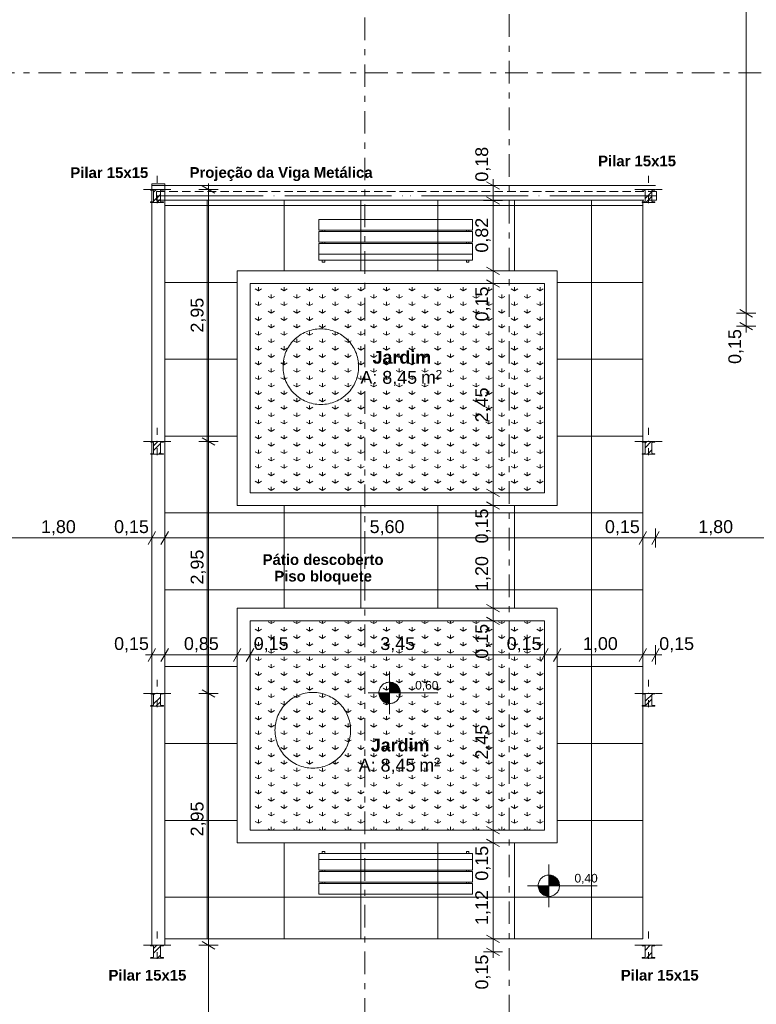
# Model space of a CAD drawing. Header units: millimetres. Extents: x -589 to 841, y -447 to 987.
# Tile 10 of 27: x 243 to 416, y 411 to 641. Entities that reach past the tile are written whole.
import ezdxf
from ezdxf.xclip import XClip

# ---------------------------------------------------------------- set-up
doc = ezdxf.new("R2010")
doc.units = ezdxf.units.MM
doc.header["$MEASUREMENT"] = 0
doc.header["$XCLIPFRAME"] = 0
for name, pattern in [('Linha de eixo - Traço e ponto', [30, 25, -2.5, 0, -2.5]), ('Linha Tracejada 2_1', [3, 2, -1]), ('Tracejado Duplo', [10.936111, 5.291667, -2.116667, 1.411111, -2.116667]), ('Wipeout_Contour', [1000, 0, -1000])]:
    doc.linetypes.add(name, pattern=pattern)
for name, color, linetype in [('Anotação - Geral.2D', 7, 'Continuous'), ('Cotas - Geral.2D', 7, 'Continuous'), ('Desenho 2D - Geral.2D', 7, 'Continuous'), ('Interior - Mobiliário .ARQ', 7, 'Continuous'), ('Laje.ARQ', 7, 'Continuous'), ('Marcador - Cortes e Elevações.2D', 7, 'Continuous'), ('Parede.ARQ', 7, 'Continuous'), ('Pilar.ARQ', 7, 'Continuous'), ('Vigas.ARQ', 7, 'Continuous'), ('Zonas.ARQ', 7, 'Continuous')]:
    doc.layers.add(name, color=color, linetype=linetype)
doc.styles.add('GENERATED_STYLE_1', font='txt')
doc.styles.add('GENERATED_STYLE_2', font='txt')
pattern_1 = [(90, (-612.9804, 435.6334), (-6, 0), [0.866025, -2.598076]), (90, (-609.9804, 437.3655), (-6, 0), [0.866025, -2.598076]), (30, (-612.9804, 435.6334), (-3, 5.196152), [0.866025, -2.598076]), (30, (-612.9804, 439.0975), (-3, 5.196152), [0.866025, -2.598076]), (150, (-612.9804, 435.6334), (3, 5.196152), [0.866025, -2.598076]), (150, (-612.9804, 439.0975), (3, 5.196152), [0.866025, -2.598076])]
pattern_2 = [(45, (-612.9804, 435.6334), (-1.5909903, 1.5909903), []), (45, (-613.5108, 436.1638), (-1.5909903, 1.5909903), [])]

# ---------------------------------------------------------------- blocks, each defined once
blk = doc.blocks.new('Desenho_1_1', base_point=(-612.98, 435.63))
at = {"layer": 'Cotas - Geral.2D', "linetype": 'Continuous', "lineweight": 0}
for points in [[(329.75, 483.51), (332.25, 483.51), (332.06, 484.46), (331.51, 485.28), (330.7, 485.82), (329.75, 486.01)], [(329.75, 483.51), (327.25, 483.51), (327.44, 482.55), (327.98, 481.74), (328.79, 481.2), (329.75, 481.01)], [(367.08, 438.33), (369.58, 438.33), (369.39, 439.29), (368.85, 440.1), (368.04, 440.64), (367.08, 440.83)], [(367.08, 438.33), (364.58, 438.33), (364.77, 437.38), (365.32, 436.57), (366.13, 436.02), (367.08, 435.83)]]:
    blk.add_hatch(color=7, dxfattribs=at).paths.add_polyline_path(points)
at = {"layer": 'Laje.ARQ', "linetype": 'Continuous', "lineweight": 0}
h = blk.add_hatch(dxfattribs=at)
h.set_pattern_fill('Grelha_90x90_0001', color=83, style=0, pattern_type=2)
h.set_pattern_definition([(0, (-612.98, 435.633), (0, 18), []), (90, (-612.98, 435.633), (-18, 0), [])])
h.paths.add_polyline_path([(277.05, 598.91), (277.05, 425.88), (389.07, 425.88), (389.07, 451.36), (389.07, 500.36), (389.07, 530.36), (389.07, 579.36), (389.07, 598.91)])
h.paths.add_polyline_path([(297.05, 451.36), (297.05, 500.36), (366.05, 500.36), (366.05, 451.36)], flags=0)
h.paths.add_polyline_path([(297.05, 530.36), (297.05, 579.36), (366.05, 579.36), (366.05, 530.36)], flags=0)
h = blk.add_hatch(dxfattribs=at)
h.set_pattern_fill('Relva_0001', color=83, style=0, pattern_type=2)
h.set_pattern_definition(pattern_1)
h.paths.add_polyline_path([(297.05, 530.36), (366.05, 530.36), (366.05, 579.36), (297.05, 579.36)])
h = blk.add_hatch(dxfattribs=at)
h.set_pattern_fill('Relva_0001', color=83, style=0, pattern_type=2)
h.set_pattern_definition(pattern_1)
h.paths.add_polyline_path([(297.05, 451.36), (366.05, 451.36), (366.05, 500.36), (297.05, 500.36)])
at = {"layer": 'Cotas - Geral.2D', "color": 7, "linetype": 'Continuous', "lineweight": 0}
for p, q in [((413.29, 572.4), (413.29, 744.4)), ((288.8, 600.51), (285.8, 602.24)), ((287.3, 601.38), (287.3, 602.84)), ((356.25, 602.36), (351.75, 602.36)), ((355.5, 601.5), (352.5, 603.23)), ((354, 602.36), (354, 603.83)), ((354, 598.85), (354, 602.36)), ((289.55, 601.38), (285.05, 601.38)), ((287.3, 542.38), (287.3, 601.38)), ((352.5, 599.72), (355.5, 597.99)), ((356.25, 598.85), (351.75, 598.85)), ((415.54, 572.4), (411.04, 572.4)), ((411.79, 573.26), (414.79, 571.53)), ((413.29, 569.4), (413.29, 572.4)), ((411.79, 570.26), (414.79, 568.53)), ((415.54, 569.4), (411.04, 569.4)), ((413.29, 567.93), (413.29, 569.4)), ((289.55, 542.38), (285.05, 542.38)), ((285.8, 543.24), (288.8, 541.51)), ((287.3, 483.38), (287.3, 542.38)), ((389.94, 521.28), (388.21, 518.28)), ((389.07, 517.53), (389.07, 522.03)), ((392.94, 521.28), (391.21, 518.28)), ((392.07, 517.53), (392.07, 522.03)), ((389.07, 519.78), (392.07, 519.78)), ((392.07, 519.78), (428.07, 519.78)), ((389.94, 493.89), (388.21, 490.89)), ((389.07, 490.14), (389.07, 494.64)), ((391.21, 490.89), (392.94, 493.89)), ((392.07, 490.14), (392.07, 494.64)), ((389.07, 492.39), (392.07, 492.39)), ((392.07, 492.39), (393.54, 492.39)), ((329.75, 478.51), (329.75, 488.51)), ((289.55, 483.38), (285.05, 483.38)), ((285.8, 484.24), (288.8, 482.51)), ((287.3, 424.38), (287.3, 483.38)), ((324.75, 483.51), (341.07, 483.51)), ((367.08, 433.33), (367.08, 443.33)), ((362.08, 438.33), (378.41, 438.33)), ((352.5, 426.74), (355.5, 425.01)), ((289.55, 424.38), (285.05, 424.38)), ((285.8, 425.24), (288.8, 423.51)), ((287.3, 365.38), (287.3, 424.38)), ((356.25, 425.88), (351.75, 425.88)), ((354, 422.88), (354, 425.88)), ((356.25, 422.88), (351.75, 422.88)), ((352.5, 423.74), (355.5, 422.01)), ((354, 421.41), (354, 422.88))]:
    blk.add_line(p, q, dxfattribs=at)
for centre in [(329.75, 483.51), (367.08, 438.33)]:
    blk.add_circle(centre, 2.5, dxfattribs=at)
at = {"layer": 'Desenho 2D - Geral.2D', "color": 7, "linetype": 'Continuous', "lineweight": 0}
blk.add_line((283.05, 598.91), (383.07, 598.91), dxfattribs=at)
at = {"layer": 'Interior - Mobiliário .ARQ', "color": 7, "linetype": 'Continuous', "lineweight": 0}
for p, q in [((313.15, 591.9), (313.15, 594.36)), ((313.15, 594.36), (349.15, 594.36)), ((349.15, 594.36), (349.15, 591.9)), ((349.15, 591.9), (313.15, 591.9)), ((313.15, 589.09), (313.15, 591.55)), ((313.15, 591.55), (349.15, 591.55)), ((313.95, 591.9), (314.55, 591.9)), ((313.95, 591.55), (313.95, 591.9)), ((314.55, 591.55), (313.95, 591.55)), ((314.55, 591.9), (314.55, 591.55)), ((347.75, 591.9), (348.35, 591.9)), ((347.75, 591.55), (347.75, 591.9)), ((348.35, 591.55), (347.75, 591.55)), ((348.35, 591.9), (348.35, 591.55)), ((349.15, 591.55), (349.15, 589.09)), ((349.15, 589.09), (313.15, 589.09)), ((313.15, 586.27), (313.15, 588.73)), ((313.15, 588.73), (349.15, 588.73)), ((313.95, 589.09), (314.55, 589.09)), ((313.95, 588.73), (313.95, 589.09)), ((314.55, 588.73), (313.95, 588.73)), ((314.55, 589.09), (314.55, 588.73)), ((347.75, 589.09), (348.35, 589.09)), ((347.75, 588.73), (347.75, 589.09)), ((348.35, 588.73), (347.75, 588.73)), ((348.35, 589.09), (348.35, 588.73)), ((349.15, 588.73), (349.15, 586.27)), ((349.15, 586.27), (313.15, 586.27)), ((313.15, 586.24), (349.15, 586.24)), ((313.15, 584.88), (313.15, 586.24)), ((313.95, 586.27), (314.55, 586.27)), ((313.95, 586.24), (313.95, 586.27)), ((314.55, 586.24), (313.95, 586.24)), ((314.55, 586.27), (314.55, 586.24)), ((347.75, 586.27), (348.35, 586.27)), ((347.75, 586.24), (347.75, 586.27)), ((348.35, 586.24), (347.75, 586.24)), ((348.35, 586.27), (348.35, 586.24)), ((349.15, 586.24), (349.15, 584.88)), ((349.15, 584.88), (313.15, 584.88)), ((313.95, 584.36), (313.95, 584.88)), ((313.95, 584.88), (314.55, 584.88)), ((314.55, 584.36), (313.95, 584.36)), ((314.55, 584.88), (314.55, 584.36)), ((347.75, 584.88), (348.35, 584.88)), ((347.75, 584.36), (347.75, 584.88)), ((348.35, 584.36), (347.75, 584.36)), ((348.35, 584.88), (348.35, 584.36)), ((349.15, 445.85), (313.15, 445.85)), ((313.15, 445.85), (313.15, 444.5)), ((314.55, 446.37), (313.95, 446.37)), ((313.95, 446.37), (313.95, 445.85)), ((313.95, 445.85), (314.55, 445.85)), ((314.55, 445.85), (314.55, 446.37)), ((348.35, 446.37), (347.75, 446.37)), ((347.75, 446.37), (347.75, 445.85)), ((347.75, 445.85), (348.35, 445.85)), ((348.35, 445.85), (348.35, 446.37)), ((349.15, 444.5), (349.15, 445.85)), ((313.15, 444.5), (349.15, 444.5)), ((349.15, 444.46), (313.15, 444.46)), ((313.15, 444.46), (313.15, 442)), ((314.55, 444.5), (313.95, 444.5)), ((313.95, 444.5), (313.95, 444.46)), ((313.95, 444.46), (314.55, 444.46)), ((314.55, 444.46), (314.55, 444.5)), ((348.35, 444.5), (347.75, 444.5)), ((347.75, 444.5), (347.75, 444.46)), ((347.75, 444.46), (348.35, 444.46)), ((348.35, 444.46), (348.35, 444.5)), ((349.15, 442), (349.15, 444.46)), ((313.15, 442), (349.15, 442)), ((349.15, 441.65), (313.15, 441.65)), ((313.15, 441.65), (313.15, 439.18)), ((314.55, 442), (313.95, 442)), ((313.95, 442), (313.95, 441.65)), ((313.95, 441.65), (314.55, 441.65)), ((314.55, 441.65), (314.55, 442)), ((347.75, 442), (347.75, 441.65)), ((348.35, 442), (347.75, 442)), ((347.75, 441.65), (348.35, 441.65)), ((348.35, 441.65), (348.35, 442)), ((349.15, 439.18), (349.15, 441.65)), ((313.15, 439.18), (349.15, 439.18)), ((349.15, 438.83), (313.15, 438.83)), ((313.15, 438.83), (313.15, 436.37)), ((314.55, 439.18), (313.95, 439.18)), ((313.95, 439.18), (313.95, 438.83)), ((313.95, 438.83), (314.55, 438.83)), ((314.55, 438.83), (314.55, 439.18)), ((347.75, 439.18), (347.75, 438.83)), ((348.35, 439.18), (347.75, 439.18)), ((347.75, 438.83), (348.35, 438.83)), ((348.35, 438.83), (348.35, 439.18)), ((349.15, 436.37), (349.15, 438.83)), ((313.15, 436.37), (349.15, 436.37))]:
    blk.add_line(p, q, dxfattribs=at)
for centre, start, end in [((313.64, 559.91), 0, 180), ((313.64, 559.91), 180, 0), ((311.76, 474.74), 0, 180), ((311.76, 474.74), 180, 0)]:
    blk.add_arc(centre, 8.86, start, end, dxfattribs=at)
at = {"layer": 'Laje.ARQ', "color": 83, "linetype": 'Continuous', "lineweight": 0, "flags": 128}
for points in [[(277.04, 425.88), (277.04, 598.91), (389.06, 598.91), (389.06, 425.88)], [(277.05, 598.91), (277.05, 425.88), (389.07, 425.88), (389.07, 451.36), (389.07, 500.36), (389.07, 530.36), (389.07, 579.36), (389.07, 598.91)], [(297.05, 530.36), (297.05, 579.36), (366.05, 579.36), (366.05, 530.36)], [(297.05, 530.36), (366.05, 530.36), (366.05, 579.36), (297.05, 579.36)], [(297.05, 451.36), (297.05, 500.36), (366.05, 500.36), (366.05, 451.36)], [(297.05, 451.36), (366.05, 451.36), (366.05, 500.36), (297.05, 500.36)]]:
    blk.add_lwpolyline(points, close=True, dxfattribs=at)
at = {"layer": 'Marcador - Cortes e Elevações.2D', "color": 7, "linetype": 'Tracejado Duplo', "lineweight": 0}
blk.add_line((50.64, 628.73), (610.86, 628.73), dxfattribs=at)
at = {"layer": 'Pilar.ARQ', "color": 7, "linetype": 'Continuous', "lineweight": 0}
for p, q in [((390.44, 602.98), (390.44, 604.58)), ((390.44, 543.98), (390.44, 545.58)), ((390.44, 484.98), (390.44, 486.58)), ((390.44, 425.98), (390.44, 427.58))]:
    blk.add_line(p, q, dxfattribs=at)
at = {"layer": 'Anotação - Geral.2D', "color": 7, "linetype": 'Continuous', "lineweight": 0, "char_height": 2.5, "attachment_point": 2, "style": 'GENERATED_STYLE_2'}
for s, insert in [('\\A1;{\\pqc;\\fArial|b1|i0|c0|p38;Pilar 15x15}', (387.74, 609.33)), ('\\A1;{\\pqc;\\fArial|b1|i0|c0|p38;Pilar 15x15}', (264.07, 606.6)), ('\\A1;{\\pqc;\\fArial|b1|i0|c0|p38;Projeção da Viga Metálica}', (304.32, 606.64)), ('\\A1;{\\pqc;\\fArial|b1|i0|c0|p38;Pilar 15x15}', (273, 418.63)), ('\\A1;{\\pqc;\\fArial|b1|i0|c0|p38;Pilar 15x15}', (393.05, 418.63))]:
    blk.add_mtext(s, dxfattribs=dict(at, insert=insert))
at = {"layer": 'Anotação - Geral.2D', "color": 7, "linetype": 'Continuous', "lineweight": 0, "insert": (314.17, 515.97), "char_height": 2.5, "attachment_point": 2, "line_spacing_factor": 0.930432, "style": 'GENERATED_STYLE_2'}
blk.add_mtext('\\A1;{\\pqc;\\fArial|b1|i0|c0|p38;Pátio descoberto\\P\\pqc;\\fArial|b1|i0|c0|p38;Piso bloquete}', dxfattribs=at)
at = {"layer": 'Cotas - Geral.2D', "color": 7, "linetype": 'Continuous', "lineweight": 0, "char_height": 3, "width": 7.9817, "attachment_point": 7, "rotation": 90, "style": 'GENERATED_STYLE_1'}
for s, insert in [('\\A1;{\\pql;\\fArial|b0|i0|c0|p38;0,18}', (353.4, 603.23)), ('\\A1;{\\pql;\\fArial|b0|i0|c0|p38;0,82}', (353.4, 586.62)), ('\\A1;{\\pql;\\fArial|b0|i0|c0|p38;2,95}', (286.7, 567.89)), ('\\A1;{\\pql;\\fArial|b0|i0|c0|p38;0,15}', (412.69, 560.55)), ('\\A1;{\\pql;\\fArial|b0|i0|c0|p38;2,45}', (353.4, 546.88)), ('\\A1;{\\pql;\\fArial|b0|i0|c0|p38;2,95}', (286.7, 508.89)), ('\\A1;{\\pql;\\fArial|b0|i0|c0|p38;1,20}', (353.4, 507.38)), ('\\A1;{\\pql;\\fArial|b0|i0|c0|p38;2,45}', (353.4, 467.88)), ('\\A1;{\\pql;\\fArial|b0|i0|c0|p38;2,95}', (286.7, 449.89)), ('\\A1;{\\pql;\\fArial|b0|i0|c0|p38;1,12}', (353.4, 429.14)), ('\\A1;{\\pql;\\fArial|b0|i0|c0|p38;0,15}', (353.4, 414.03))]:
    blk.add_mtext(s, dxfattribs=dict(at, insert=insert))
at = {"layer": 'Cotas - Geral.2D', "color": 7, "linetype": 'Continuous', "lineweight": 0, "attachment_point": 7, "style": 'GENERATED_STYLE_1'}
for s, insert, char_height, width in [('\\A1;{\\pql;\\fArial|b0|i0|c0|p38;1,80}', (248.07, 520.38), 3, 7.9817), ('\\A1;{\\pql;\\fArial|b0|i0|c0|p38;5,60}', (325.08, 520.38), 3, 7.9817), ('\\A1;{\\pql;\\fArial|b0|i0|c0|p38;0,15}', (380.22, 520.38), 3, 7.9817), ('\\A1;{\\pql;\\fArial|b0|i0|c0|p38;1,80}', (402.09, 520.38), 3, 7.9817), ('\\A1;{\\pql;\\fArial|b0|i0|c0|p38;0,85}', (281.56, 492.99), 3, 7.9817), ('\\A1;{\\pql;\\fArial|b0|i0|c0|p38;3,45}', (327.56, 492.99), 3, 7.9817), ('\\A1;{\\pql;\\fArial|b0|i0|c0|p38;1,00}', (375.07, 492.99), 3, 7.9817), ('\\A1;{\\pql;\\fArial|b0|i0|c0|p38;0,15}', (392.94, 492.99), 3, 7.9817), ('\\A1;{\\pql;\\fArial|b0|i0|c0|p38;0,60}', (335.75, 483.91), 2, 5.3212), ('\\A1;{\\pql;\\fArial|b0|i0|c0|p38;0,40}', (373.08, 438.73), 2, 5.3212)]:
    blk.add_mtext(s, dxfattribs=dict(at, insert=insert, char_height=char_height, width=width))
at = {"layer": 'Zonas.ARQ', "color": 7, "linetype": 'Continuous', "lineweight": 0, "attachment_point": 1}
for s, insert, char_height, style in [('\\A1;{\\pql;\\fArial|b1|i0|c0|p38;Jardim}', (325.75, 563.61), 3, 'GENERATED_STYLE_2'), ('\\A1;{\\pql;\\fArial|b0|i0|c0|p38;A: 8,45}', (322.92, 558.9), 3, 'GENERATED_STYLE_1'), ('\\A1;{\\pql;\\fArial|b0|i0|c0|p38; m}', (335.95, 558.9), 3, 'GENERATED_STYLE_1'), ('\\A1;{\\pql;\\fArial|b0|i0|c0|p38;2}', (340.53, 559.13), 2, 'GENERATED_STYLE_1'), ('\\A1;{\\pql;\\fArial|b1|i0|c0|p38;Jardim}', (325.35, 472.78), 3, 'GENERATED_STYLE_2'), ('\\A1;{\\pql;\\fArial|b0|i0|c0|p38;2}', (340.13, 468.3), 2, 'GENERATED_STYLE_1'), ('\\A1;{\\pql;\\fArial|b0|i0|c0|p38;A: 8,45}', (322.52, 468.07), 3, 'GENERATED_STYLE_1'), ('\\A1;{\\pql;\\fArial|b0|i0|c0|p38; m}', (335.55, 468.07), 3, 'GENERATED_STYLE_1')]:
    blk.add_mtext(s, dxfattribs=dict(at, insert=insert, char_height=char_height, style=style))
at = {"color": 254, "linetype": 'Wipeout_Contour', "lineweight": 0, "ltscale": 4435.199818}
blk.add_wipeout([(274.05, 480.54), (274.4, 480.59), (274.44, 480.61), (274.46, 480.66), (274.46, 483.09), (274.44, 483.14), (274.4, 483.17), (274.05, 483.22)], dxfattribs=at).dxf.layer = 'Parede.ARQ'
at = {"color": 254, "linetype": 'Wipeout_Contour', "lineweight": 0, "ltscale": 18417.826154}
blk.add_wipeout([(391.94, 421.38), (391.94, 421.43), (391.92, 421.48), (391.87, 421.51), (391.3, 421.59), (391.25, 421.61), (391.23, 421.66), (391.23, 424.09), (391.25, 424.14), (391.3, 424.17), (391.87, 424.25), (391.92, 424.27), (391.94, 424.33), (391.94, 424.38), (391.23, 424.38), (389.64, 424.38), (388.94, 424.38), (388.94, 424.33), (388.95, 424.27), (389, 424.25), (389.57, 424.17), (389.62, 424.14), (389.64, 424.09), (389.64, 421.66), (389.62, 421.61), (389.57, 421.59), (389, 421.51), (388.95, 421.48), (388.94, 421.43), (388.94, 421.38), (389.64, 421.38), (391.23, 421.38)], dxfattribs=at).dxf.layer = 'Pilar.ARQ'
at = {"layer": 'Pilar.ARQ', "linetype": 'Continuous', "lineweight": 0}
h = blk.add_hatch(dxfattribs=at)
h.set_pattern_fill('Aço_0001', color=151, style=0, pattern_type=2)
h.set_pattern_definition(pattern_2)
h.paths.add_polyline_path([(391.94, 421.38), (391.94, 421.43), (391.92, 421.48), (391.87, 421.51), (391.3, 421.59), (391.25, 421.61), (391.23, 421.66), (391.23, 424.09), (391.25, 424.14), (391.3, 424.17), (391.87, 424.25), (391.92, 424.27), (391.94, 424.33), (391.94, 424.38), (391.23, 424.38), (389.64, 424.38), (388.94, 424.38), (388.94, 424.33), (388.95, 424.27), (389, 424.25), (389.57, 424.17), (389.62, 424.14), (389.64, 424.09), (389.64, 421.66), (389.62, 421.61), (389.57, 421.59), (389, 421.51), (388.95, 421.48), (388.94, 421.43), (388.94, 421.38), (389.64, 421.38), (391.23, 421.38)])
at = {"layer": 'Pilar.ARQ', "color": 7, "linetype": 'Continuous', "lineweight": 0}
for p, q in [((388.84, 424.38), (387.24, 424.38)), ((392.04, 424.38), (393.64, 424.38)), ((390.44, 422.78), (390.44, 421.18))]:
    blk.add_line(p, q, dxfattribs=at)
at = {"layer": 'Pilar.ARQ', "color": 7, "linetype": 'Continuous', "lineweight": 0, "flags": 128}
blk.add_lwpolyline([(391.94, 421.38), (391.94, 421.43), (391.92, 421.48), (391.87, 421.51), (391.3, 421.59), (391.25, 421.61), (391.23, 421.66), (391.23, 424.09), (391.25, 424.14), (391.3, 424.17), (391.87, 424.25), (391.92, 424.27), (391.94, 424.33), (391.94, 424.38), (391.23, 424.38), (389.64, 424.38), (388.94, 424.38), (388.94, 424.33), (388.95, 424.27), (389, 424.25), (389.57, 424.17), (389.62, 424.14), (389.64, 424.09), (389.64, 421.66), (389.62, 421.61), (389.57, 421.59), (389, 421.51), (388.95, 421.48), (388.94, 421.43), (388.94, 421.38), (389.64, 421.38), (391.23, 421.38)], close=True, dxfattribs=at)
at = {"layer": 'Pilar.ARQ', "color": 7, "linetype": 'Continuous', "lineweight": 0}
blk.add_point((390.44, 424.38), dxfattribs=at)
at = {"color": 254, "linetype": 'Wipeout_Contour', "lineweight": 0, "ltscale": 38798.683226}
blk.add_wipeout([(274.05, 483.38), (274.46, 483.38), (276.05, 483.38), (276.76, 483.38), (276.76, 483.33), (276.74, 483.27), (276.69, 483.25), (276.12, 483.17), (276.07, 483.14), (276.05, 483.09), (276.05, 480.66), (276.07, 480.61), (276.12, 480.59), (276.69, 480.51), (276.74, 480.48), (276.76, 480.43), (276.76, 480.38), (276.05, 480.38), (274.46, 480.38), (274.05, 480.38), (274.05, 424.38), (277.05, 424.38), (277.05, 602.73), (274.05, 602.73), (274.05, 601.38), (274.46, 601.38), (276.05, 601.38), (276.76, 601.38), (276.76, 601.33), (276.74, 601.27), (276.69, 601.25), (276.12, 601.17), (276.07, 601.14), (276.05, 601.09), (276.05, 598.66), (276.07, 598.61), (276.12, 598.59), (276.69, 598.51), (276.74, 598.48), (276.76, 598.43), (276.76, 598.38), (276.05, 598.38), (274.46, 598.38), (274.05, 598.38), (274.05, 542.38), (274.46, 542.38), (276.05, 542.38), (276.76, 542.38), (276.76, 542.33), (276.74, 542.27), (276.69, 542.25), (276.12, 542.17), (276.07, 542.14), (276.05, 542.09), (276.05, 539.66), (276.07, 539.61), (276.12, 539.59), (276.69, 539.51), (276.74, 539.48), (276.76, 539.43), (276.76, 539.38), (276.05, 539.38), (274.46, 539.38), (274.05, 539.38)], dxfattribs=at).dxf.layer = 'Parede.ARQ'
at = {"color": 254, "linetype": 'Wipeout_Contour', "lineweight": 0, "ltscale": 2678.183904}
blk.add_wipeout([(297.05, 579.36), (366.05, 579.36), (369.05, 582.36), (294.05, 582.36)], dxfattribs=at).dxf.layer = 'Parede.ARQ'
at = {"color": 254, "linetype": 'Wipeout_Contour', "lineweight": 0, "ltscale": 2499.7235}
blk.add_wipeout([(294.05, 527.36), (369.05, 527.36), (366.05, 530.36), (297.05, 530.36)], dxfattribs=at).dxf.layer = 'Parede.ARQ'
at = {"color": 254, "linetype": 'Wipeout_Contour', "lineweight": 0, "ltscale": 2408.917941}
blk.add_wipeout([(297.05, 500.36), (366.05, 500.36), (369.05, 503.36), (294.05, 503.36)], dxfattribs=at).dxf.layer = 'Parede.ARQ'
at = {"color": 254, "linetype": 'Wipeout_Contour', "lineweight": 0, "ltscale": 2238.313583}
blk.add_wipeout([(294.05, 448.36), (369.05, 448.36), (366.05, 451.36), (297.05, 451.36)], dxfattribs=at).dxf.layer = 'Parede.ARQ'
at = {"color": 254, "linetype": 'Wipeout_Contour', "lineweight": 0, "ltscale": 22903.883384}
blk.add_wipeout([(391.94, 598.38), (391.94, 598.43), (391.92, 598.48), (391.87, 598.51), (391.3, 598.59), (391.25, 598.61), (391.23, 598.66), (391.23, 601.09), (391.25, 601.14), (391.3, 601.17), (391.87, 601.25), (391.92, 601.27), (391.94, 601.33), (391.94, 601.38), (391.23, 601.38), (389.64, 601.38), (388.94, 601.38), (388.94, 601.33), (388.95, 601.27), (389, 601.25), (389.57, 601.17), (389.62, 601.14), (389.64, 601.09), (389.64, 598.66), (389.62, 598.61), (389.57, 598.59), (389, 598.51), (388.95, 598.48), (388.94, 598.43), (388.94, 598.38), (389.64, 598.38), (391.23, 598.38)], dxfattribs=at).dxf.layer = 'Pilar.ARQ'
at = {"color": 254, "linetype": 'Wipeout_Contour', "lineweight": 0, "ltscale": 21346.38713}
blk.add_wipeout([(391.94, 539.38), (391.94, 539.43), (391.92, 539.48), (391.87, 539.51), (391.3, 539.59), (391.25, 539.61), (391.23, 539.66), (391.23, 542.09), (391.25, 542.14), (391.3, 542.17), (391.87, 542.25), (391.92, 542.27), (391.94, 542.33), (391.94, 542.38), (391.23, 542.38), (389.64, 542.38), (388.94, 542.38), (388.94, 542.33), (388.95, 542.27), (389, 542.25), (389.57, 542.17), (389.62, 542.14), (389.64, 542.09), (389.64, 539.66), (389.62, 539.61), (389.57, 539.59), (389, 539.51), (388.95, 539.48), (388.94, 539.43), (388.94, 539.38), (389.64, 539.38), (391.23, 539.38)], dxfattribs=at).dxf.layer = 'Pilar.ARQ'
at = {"color": 254, "linetype": 'Wipeout_Contour', "lineweight": 0, "ltscale": 19846.352919}
blk.add_wipeout([(391.94, 480.38), (391.94, 480.43), (391.92, 480.48), (391.87, 480.51), (391.3, 480.59), (391.25, 480.61), (391.23, 480.66), (391.23, 483.09), (391.25, 483.14), (391.3, 483.17), (391.87, 483.25), (391.92, 483.27), (391.94, 483.33), (391.94, 483.38), (391.23, 483.38), (389.64, 483.38), (388.94, 483.38), (388.94, 483.33), (388.95, 483.27), (389, 483.25), (389.57, 483.17), (389.62, 483.14), (389.64, 483.09), (389.64, 480.66), (389.62, 480.61), (389.57, 480.59), (389, 480.51), (388.95, 480.48), (388.94, 480.43), (388.94, 480.38), (389.64, 480.38), (391.23, 480.38)], dxfattribs=at).dxf.layer = 'Pilar.ARQ'
at = {"layer": 'Pilar.ARQ', "linetype": 'Continuous', "lineweight": 0}
h = blk.add_hatch(dxfattribs=at)
h.set_pattern_fill('Aço_0001', color=151, style=0, pattern_type=2)
h.set_pattern_definition(pattern_2)
h.paths.add_polyline_path([(391.94, 598.38), (391.94, 598.43), (391.92, 598.48), (391.87, 598.51), (391.3, 598.59), (391.25, 598.61), (391.23, 598.66), (391.23, 601.09), (391.25, 601.14), (391.3, 601.17), (391.87, 601.25), (391.92, 601.27), (391.94, 601.33), (391.94, 601.38), (391.23, 601.38), (389.64, 601.38), (388.94, 601.38), (388.94, 601.33), (388.95, 601.27), (389, 601.25), (389.57, 601.17), (389.62, 601.14), (389.64, 601.09), (389.64, 598.66), (389.62, 598.61), (389.57, 598.59), (389, 598.51), (388.95, 598.48), (388.94, 598.43), (388.94, 598.38), (389.64, 598.38), (391.23, 598.38)])
h = blk.add_hatch(dxfattribs=at)
h.set_pattern_fill('Aço_0001', color=151, style=0, pattern_type=2)
h.set_pattern_definition(pattern_2)
h.paths.add_polyline_path([(391.94, 539.38), (391.94, 539.43), (391.92, 539.48), (391.87, 539.51), (391.3, 539.59), (391.25, 539.61), (391.23, 539.66), (391.23, 542.09), (391.25, 542.14), (391.3, 542.17), (391.87, 542.25), (391.92, 542.27), (391.94, 542.33), (391.94, 542.38), (391.23, 542.38), (389.64, 542.38), (388.94, 542.38), (388.94, 542.33), (388.95, 542.27), (389, 542.25), (389.57, 542.17), (389.62, 542.14), (389.64, 542.09), (389.64, 539.66), (389.62, 539.61), (389.57, 539.59), (389, 539.51), (388.95, 539.48), (388.94, 539.43), (388.94, 539.38), (389.64, 539.38), (391.23, 539.38)])
h = blk.add_hatch(dxfattribs=at)
h.set_pattern_fill('Aço_0001', color=151, style=0, pattern_type=2)
h.set_pattern_definition(pattern_2)
h.paths.add_polyline_path([(391.94, 480.38), (391.94, 480.43), (391.92, 480.48), (391.87, 480.51), (391.3, 480.59), (391.25, 480.61), (391.23, 480.66), (391.23, 483.09), (391.25, 483.14), (391.3, 483.17), (391.87, 483.25), (391.92, 483.27), (391.94, 483.33), (391.94, 483.38), (391.23, 483.38), (389.64, 483.38), (388.94, 483.38), (388.94, 483.33), (388.95, 483.27), (389, 483.25), (389.57, 483.17), (389.62, 483.14), (389.64, 483.09), (389.64, 480.66), (389.62, 480.61), (389.57, 480.59), (389, 480.51), (388.95, 480.48), (388.94, 480.43), (388.94, 480.38), (389.64, 480.38), (391.23, 480.38)])
at = {"layer": 'Cotas - Geral.2D', "color": 7, "linetype": 'Continuous', "lineweight": 0}
for p, q in [((354, 582.36), (354, 598.85)), ((356.25, 582.36), (351.75, 582.36)), ((352.5, 583.23), (355.5, 581.5)), ((354, 579.36), (354, 582.36)), ((356.25, 579.36), (351.75, 579.36)), ((352.5, 580.23), (355.5, 578.5)), ((354, 530.36), (354, 579.36)), ((352.5, 531.23), (355.5, 529.5)), ((356.25, 530.36), (351.75, 530.36)), ((352.5, 528.23), (355.5, 526.5)), ((354, 527.36), (354, 530.36)), ((356.25, 527.36), (351.75, 527.36)), ((354, 503.36), (354, 527.36)), ((274.92, 521.28), (273.18, 518.28)), ((274.05, 517.53), (274.05, 522.03)), ((277.92, 521.28), (276.18, 518.28)), ((277.05, 517.53), (277.05, 522.03)), ((238.05, 519.78), (274.05, 519.78)), ((274.05, 519.78), (277.05, 519.78)), ((277.05, 519.78), (389.07, 519.78)), ((356.25, 503.36), (351.75, 503.36)), ((352.5, 504.23), (355.5, 502.5)), ((354, 500.36), (354, 503.36)), ((352.5, 501.23), (355.5, 499.5)), ((356.25, 500.36), (351.75, 500.36)), ((354, 451.36), (354, 500.36)), ((274.92, 493.89), (273.18, 490.89)), ((274.05, 490.14), (274.05, 494.64)), ((277.92, 493.89), (276.18, 490.89)), ((277.05, 490.14), (277.05, 494.64)), ((272.58, 492.39), (274.05, 492.39)), ((274.05, 492.39), (277.05, 492.39)), ((352.5, 452.23), (355.5, 450.5)), ((356.25, 451.36), (351.75, 451.36)), ((354, 448.36), (354, 451.36)), ((356.25, 448.36), (351.75, 448.36)), ((352.5, 449.23), (355.5, 447.5)), ((354, 425.88), (354, 448.36))]:
    blk.add_line(p, q, dxfattribs=at)
at = {"layer": 'Desenho 2D - Geral.2D', "color": 7, "linetype": 'Continuous', "lineweight": 0}
blk.add_line((277.05, 425.88), (389.07, 425.88), dxfattribs=at)
at = {"layer": 'Marcador - Cortes e Elevações.2D', "color": 7, "linetype": 'Tracejado Duplo', "lineweight": 0}
for p, q in [((357.81, 363.76), (357.81, 963.83)), ((323.96, 78.62), (323.96, 916.25))]:
    blk.add_line(p, q, dxfattribs=at)
at = {"layer": 'Parede.ARQ', "color": 8, "linetype": 'Continuous', "lineweight": 0, "flags": 128}
for points in [[(277.05, 602.73), (274.05, 602.73)], [(277.05, 424.38), (277.05, 602.73)], [(369.05, 582.36), (294.05, 582.36)], [(297.05, 579.36), (366.05, 579.36)], [(366.05, 530.36), (297.05, 530.36)], [(294.05, 527.36), (369.05, 527.36)], [(369.05, 503.36), (294.05, 503.36)], [(297.05, 500.36), (366.05, 500.36)], [(274.05, 483.22), (274.05, 480.54)], [(274.05, 480.38), (274.05, 424.38)], [(366.05, 451.36), (297.05, 451.36)], [(294.05, 448.36), (369.05, 448.36)], [(276.76, 424.38), (277.05, 424.38)]]:
    blk.add_lwpolyline(points, dxfattribs=at)
at = {"layer": 'Pilar.ARQ', "color": 7, "linetype": 'Continuous', "lineweight": 0}
for p, q in [((275.26, 602.98), (275.26, 604.58)), ((388.84, 601.38), (387.24, 601.38)), ((390.44, 599.78), (390.44, 598.18)), ((392.04, 601.38), (393.64, 601.38)), ((275.26, 543.98), (275.26, 545.58)), ((388.84, 542.38), (387.24, 542.38)), ((392.04, 542.38), (393.64, 542.38)), ((390.44, 540.78), (390.44, 539.18)), ((275.26, 484.98), (275.26, 486.58)), ((388.84, 483.38), (387.24, 483.38)), ((392.04, 483.38), (393.64, 483.38)), ((390.44, 481.78), (390.44, 480.18)), ((275.26, 425.98), (275.26, 427.58))]:
    blk.add_line(p, q, dxfattribs=at)
at = {"layer": 'Pilar.ARQ', "color": 7, "linetype": 'Continuous', "lineweight": 0, "flags": 128}
for points in [[(391.94, 598.38), (391.94, 598.43), (391.92, 598.48), (391.87, 598.51), (391.3, 598.59), (391.25, 598.61), (391.23, 598.66), (391.23, 601.09), (391.25, 601.14), (391.3, 601.17), (391.87, 601.25), (391.92, 601.27), (391.94, 601.33), (391.94, 601.38), (391.23, 601.38), (389.64, 601.38), (388.94, 601.38), (388.94, 601.33), (388.95, 601.27), (389, 601.25), (389.57, 601.17), (389.62, 601.14), (389.64, 601.09), (389.64, 598.66), (389.62, 598.61), (389.57, 598.59), (389, 598.51), (388.95, 598.48), (388.94, 598.43), (388.94, 598.38), (389.64, 598.38), (391.23, 598.38)], [(391.94, 539.38), (391.94, 539.43), (391.92, 539.48), (391.87, 539.51), (391.3, 539.59), (391.25, 539.61), (391.23, 539.66), (391.23, 542.09), (391.25, 542.14), (391.3, 542.17), (391.87, 542.25), (391.92, 542.27), (391.94, 542.33), (391.94, 542.38), (391.23, 542.38), (389.64, 542.38), (388.94, 542.38), (388.94, 542.33), (388.95, 542.27), (389, 542.25), (389.57, 542.17), (389.62, 542.14), (389.64, 542.09), (389.64, 539.66), (389.62, 539.61), (389.57, 539.59), (389, 539.51), (388.95, 539.48), (388.94, 539.43), (388.94, 539.38), (389.64, 539.38), (391.23, 539.38)], [(391.94, 480.38), (391.94, 480.43), (391.92, 480.48), (391.87, 480.51), (391.3, 480.59), (391.25, 480.61), (391.23, 480.66), (391.23, 483.09), (391.25, 483.14), (391.3, 483.17), (391.87, 483.25), (391.92, 483.27), (391.94, 483.33), (391.94, 483.38), (391.23, 483.38), (389.64, 483.38), (388.94, 483.38), (388.94, 483.33), (388.95, 483.27), (389, 483.25), (389.57, 483.17), (389.62, 483.14), (389.64, 483.09), (389.64, 480.66), (389.62, 480.61), (389.57, 480.59), (389, 480.51), (388.95, 480.48), (388.94, 480.43), (388.94, 480.38), (389.64, 480.38), (391.23, 480.38)]]:
    blk.add_lwpolyline(points, close=True, dxfattribs=at)
at = {"layer": 'Pilar.ARQ', "color": 7, "linetype": 'Continuous', "lineweight": 0}
for p in [(390.44, 601.38), (390.44, 542.38), (390.44, 483.38)]:
    blk.add_point(p, dxfattribs=at)
at = {"layer": 'Vigas.ARQ', "color": 8, "linetype": 'Linha Tracejada 2_1', "lineweight": 0}
for p, q in [((392.32, 600.91), (333.72, 600.91)), ((392.32, 600.91), (392.32, 598.91)), ((392.32, 598.91), (333.72, 598.91))]:
    blk.add_line(p, q, dxfattribs=at)
at = {"layer": 'Vigas.ARQ', "color": 7, "linetype": 'Linha de eixo - Traço e ponto', "lineweight": 0}
blk.add_line((392.32, 599.91), (333.72, 599.91), dxfattribs=at)
at = {"layer": 'Cotas - Geral.2D', "color": 7, "linetype": 'Continuous', "lineweight": 0, "char_height": 3, "width": 7.9817, "attachment_point": 7, "rotation": 90, "style": 'GENERATED_STYLE_1'}
for insert in [(353.4, 570.51), (353.4, 518.51), (353.4, 491.51), (353.4, 439.51)]:
    blk.add_mtext('\\A1;{\\pql;\\fArial|b0|i0|c0|p38;0,15}', dxfattribs=dict(at, insert=insert))
at = {"layer": 'Cotas - Geral.2D', "color": 7, "linetype": 'Continuous', "lineweight": 0, "char_height": 3, "width": 7.9817, "attachment_point": 7, "style": 'GENERATED_STYLE_1'}
for insert in [(265.2, 520.38), (265.2, 492.99)]:
    blk.add_mtext('\\A1;{\\pql;\\fArial|b0|i0|c0|p38;0,15}', dxfattribs=dict(at, insert=insert))
at = {"color": 254, "linetype": 'Wipeout_Contour', "lineweight": 0, "ltscale": 5276.399253}
blk.add_wipeout([(274.05, 598.54), (274.4, 598.59), (274.44, 598.61), (274.46, 598.66), (274.46, 601.09), (274.44, 601.14), (274.4, 601.17), (274.05, 601.22)], dxfattribs=at).dxf.layer = 'Parede.ARQ'
at = {"color": 254, "linetype": 'Wipeout_Contour', "lineweight": 0, "ltscale": 4851.072938}
blk.add_wipeout([(274.4, 542.17), (274.05, 542.22), (274.05, 539.54), (274.4, 539.59), (274.44, 539.61), (274.46, 539.66), (274.46, 542.09), (274.44, 542.14)], dxfattribs=at).dxf.layer = 'Parede.ARQ'
at = {"layer": 'Parede.ARQ', "color": 8, "linetype": 'Continuous', "lineweight": 0, "flags": 128}
for points in [[(274.05, 602.73), (274.05, 601.38)], [(274.05, 601.22), (274.05, 598.54)], [(274.05, 598.38), (274.05, 542.38)], [(274.05, 542.22), (274.05, 539.54)], [(274.05, 539.38), (274.05, 483.38)]]:
    blk.add_lwpolyline(points, dxfattribs=at)
at = {"color": 254, "linetype": 'Wipeout_Contour', "lineweight": 0, "ltscale": 2515.117297}
blk.add_wipeout([(297.05, 530.36), (297.05, 579.36), (294.05, 582.36), (294.05, 527.36)], dxfattribs=at).dxf.layer = 'Parede.ARQ'
at = {"color": 254, "linetype": 'Wipeout_Contour', "lineweight": 0, "ltscale": 2662.817418}
blk.add_wipeout([(366.05, 579.36), (366.05, 530.36), (369.05, 527.36), (369.05, 582.36)], dxfattribs=at).dxf.layer = 'Parede.ARQ'
at = {"color": 254, "linetype": 'Wipeout_Contour', "lineweight": 0, "ltscale": 2241.335348}
blk.add_wipeout([(297.05, 451.36), (297.05, 500.36), (294.05, 503.36), (294.05, 448.36)], dxfattribs=at).dxf.layer = 'Parede.ARQ'
at = {"color": 254, "linetype": 'Wipeout_Contour', "lineweight": 0, "ltscale": 2405.928558}
blk.add_wipeout([(366.05, 500.36), (366.05, 451.36), (369.05, 448.36), (369.05, 503.36)], dxfattribs=at).dxf.layer = 'Parede.ARQ'
at = {"color": 254, "linetype": 'Wipeout_Contour', "lineweight": 0, "ltscale": 16146.31537}
blk.add_wipeout([(276.76, 421.38), (276.76, 421.43), (276.74, 421.48), (276.69, 421.51), (276.12, 421.59), (276.07, 421.61), (276.05, 421.66), (276.05, 424.09), (276.07, 424.14), (276.12, 424.17), (276.69, 424.25), (276.74, 424.27), (276.76, 424.33), (276.76, 424.38), (276.05, 424.38), (274.46, 424.38), (273.76, 424.38), (273.76, 424.33), (273.78, 424.27), (273.83, 424.25), (274.4, 424.17), (274.44, 424.14), (274.46, 424.09), (274.46, 421.66), (274.44, 421.61), (274.4, 421.59), (273.83, 421.51), (273.78, 421.48), (273.76, 421.43), (273.76, 421.38), (274.46, 421.38), (276.05, 421.38)], dxfattribs=at).dxf.layer = 'Pilar.ARQ'
at = {"layer": 'Pilar.ARQ', "linetype": 'Continuous', "lineweight": 0}
h = blk.add_hatch(dxfattribs=at)
h.set_pattern_fill('Aço_0001', color=151, style=0, pattern_type=2)
h.set_pattern_definition(pattern_2)
h.paths.add_polyline_path([(276.76, 421.38), (276.76, 421.43), (276.74, 421.48), (276.69, 421.51), (276.12, 421.59), (276.07, 421.61), (276.05, 421.66), (276.05, 424.09), (276.07, 424.14), (276.12, 424.17), (276.69, 424.25), (276.74, 424.27), (276.76, 424.33), (276.76, 424.38), (276.05, 424.38), (274.46, 424.38), (273.76, 424.38), (273.76, 424.33), (273.78, 424.27), (273.83, 424.25), (274.4, 424.17), (274.44, 424.14), (274.46, 424.09), (274.46, 421.66), (274.44, 421.61), (274.4, 421.59), (273.83, 421.51), (273.78, 421.48), (273.76, 421.43), (273.76, 421.38), (274.46, 421.38), (276.05, 421.38)])
at = {"layer": 'Cotas - Geral.2D', "color": 7, "linetype": 'Continuous', "lineweight": 0}
for p, q in [((294.92, 493.89), (293.18, 490.89)), ((294.05, 490.14), (294.05, 494.64)), ((297.92, 493.89), (296.18, 490.89)), ((297.05, 490.14), (297.05, 494.64)), ((366.92, 493.89), (365.18, 490.89)), ((366.05, 490.14), (366.05, 494.64)), ((369.92, 493.89), (368.18, 490.89)), ((369.05, 490.14), (369.05, 494.64)), ((277.05, 492.39), (294.05, 492.39)), ((294.05, 492.39), (297.05, 492.39)), ((297.05, 492.39), (366.05, 492.39)), ((366.05, 492.39), (369.05, 492.39)), ((369.05, 492.39), (389.07, 492.39))]:
    blk.add_line(p, q, dxfattribs=at)
at = {"layer": 'Parede.ARQ', "color": 8, "linetype": 'Continuous', "lineweight": 0, "flags": 128}
for points in [[(294.05, 582.36), (294.05, 527.36)], [(369.05, 527.36), (369.05, 582.36)], [(297.05, 530.36), (297.05, 579.36)], [(366.05, 579.36), (366.05, 530.36)], [(294.05, 503.36), (294.05, 448.36)], [(369.05, 448.36), (369.05, 503.36)], [(297.05, 451.36), (297.05, 500.36)], [(366.05, 500.36), (366.05, 451.36)]]:
    blk.add_lwpolyline(points, dxfattribs=at)
at = {"layer": 'Pilar.ARQ', "color": 7, "linetype": 'Continuous', "lineweight": 0}
for p, q in [((273.66, 424.38), (272.06, 424.38)), ((276.86, 424.38), (278.46, 424.38)), ((275.26, 422.78), (275.26, 421.18))]:
    blk.add_line(p, q, dxfattribs=at)
at = {"layer": 'Pilar.ARQ', "color": 7, "linetype": 'Continuous', "lineweight": 0, "flags": 128}
blk.add_lwpolyline([(276.76, 421.38), (276.76, 421.43), (276.74, 421.48), (276.69, 421.51), (276.12, 421.59), (276.07, 421.61), (276.05, 421.66), (276.05, 424.09), (276.07, 424.14), (276.12, 424.17), (276.69, 424.25), (276.74, 424.27), (276.76, 424.33), (276.76, 424.38), (276.05, 424.38), (274.46, 424.38), (273.76, 424.38), (273.76, 424.33), (273.78, 424.27), (273.83, 424.25), (274.4, 424.17), (274.44, 424.14), (274.46, 424.09), (274.46, 421.66), (274.44, 421.61), (274.4, 421.59), (273.83, 421.51), (273.78, 421.48), (273.76, 421.43), (273.76, 421.38), (274.46, 421.38), (276.05, 421.38)], close=True, dxfattribs=at)
at = {"layer": 'Pilar.ARQ', "color": 7, "linetype": 'Continuous', "lineweight": 0}
blk.add_point((275.26, 424.38), dxfattribs=at)
at = {"layer": 'Cotas - Geral.2D', "color": 7, "linetype": 'Continuous', "lineweight": 0, "char_height": 3, "width": 7.9817, "attachment_point": 7, "style": 'GENERATED_STYLE_1'}
for insert in [(297.92, 492.99), (357.2, 492.99)]:
    blk.add_mtext('\\A1;{\\pql;\\fArial|b0|i0|c0|p38;0,15}', dxfattribs=dict(at, insert=insert))
at = {"color": 254, "linetype": 'Wipeout_Contour', "lineweight": 0, "ltscale": 21120.491541}
blk.add_wipeout([(276.76, 598.38), (276.76, 598.43), (276.74, 598.48), (276.69, 598.51), (276.12, 598.59), (276.07, 598.61), (276.05, 598.66), (276.05, 601.09), (276.07, 601.14), (276.12, 601.17), (276.69, 601.25), (276.74, 601.27), (276.76, 601.33), (276.76, 601.38), (276.05, 601.38), (274.46, 601.38), (273.76, 601.38), (273.76, 601.33), (273.78, 601.27), (273.83, 601.25), (274.4, 601.17), (274.44, 601.14), (274.46, 601.09), (274.46, 598.66), (274.44, 598.61), (274.4, 598.59), (273.83, 598.51), (273.78, 598.48), (273.76, 598.43), (273.76, 598.38), (274.46, 598.38), (276.05, 598.38)], dxfattribs=at).dxf.layer = 'Pilar.ARQ'
at = {"color": 254, "linetype": 'Wipeout_Contour', "lineweight": 0, "ltscale": 19420.491662}
blk.add_wipeout([(276.76, 539.38), (276.76, 539.43), (276.74, 539.48), (276.69, 539.51), (276.12, 539.59), (276.07, 539.61), (276.05, 539.66), (276.05, 542.09), (276.07, 542.14), (276.12, 542.17), (276.69, 542.25), (276.74, 542.27), (276.76, 542.33), (276.76, 542.38), (276.05, 542.38), (274.46, 542.38), (273.76, 542.38), (273.76, 542.33), (273.78, 542.27), (273.83, 542.25), (274.4, 542.17), (274.44, 542.14), (274.46, 542.09), (274.46, 539.66), (274.44, 539.61), (274.4, 539.59), (273.83, 539.51), (273.78, 539.48), (273.76, 539.43), (273.76, 539.38), (274.46, 539.38), (276.05, 539.38)], dxfattribs=at).dxf.layer = 'Pilar.ARQ'
at = {"color": 254, "linetype": 'Wipeout_Contour', "lineweight": 0, "ltscale": 17758.517383}
blk.add_wipeout([(276.76, 480.38), (276.76, 480.43), (276.74, 480.48), (276.69, 480.51), (276.12, 480.59), (276.07, 480.61), (276.05, 480.66), (276.05, 483.09), (276.07, 483.14), (276.12, 483.17), (276.69, 483.25), (276.74, 483.27), (276.76, 483.33), (276.76, 483.38), (276.05, 483.38), (274.46, 483.38), (273.76, 483.38), (273.76, 483.33), (273.78, 483.27), (273.83, 483.25), (274.4, 483.17), (274.44, 483.14), (274.46, 483.09), (274.46, 480.66), (274.44, 480.61), (274.4, 480.59), (273.83, 480.51), (273.78, 480.48), (273.76, 480.43), (273.76, 480.38), (274.46, 480.38), (276.05, 480.38)], dxfattribs=at).dxf.layer = 'Pilar.ARQ'
at = {"layer": 'Pilar.ARQ', "linetype": 'Continuous', "lineweight": 0}
h = blk.add_hatch(dxfattribs=at)
h.set_pattern_fill('Aço_0001', color=151, style=0, pattern_type=2)
h.set_pattern_definition(pattern_2)
h.paths.add_polyline_path([(276.76, 598.38), (276.76, 598.43), (276.74, 598.48), (276.69, 598.51), (276.12, 598.59), (276.07, 598.61), (276.05, 598.66), (276.05, 601.09), (276.07, 601.14), (276.12, 601.17), (276.69, 601.25), (276.74, 601.27), (276.76, 601.33), (276.76, 601.38), (276.05, 601.38), (274.46, 601.38), (273.76, 601.38), (273.76, 601.33), (273.78, 601.27), (273.83, 601.25), (274.4, 601.17), (274.44, 601.14), (274.46, 601.09), (274.46, 598.66), (274.44, 598.61), (274.4, 598.59), (273.83, 598.51), (273.78, 598.48), (273.76, 598.43), (273.76, 598.38), (274.46, 598.38), (276.05, 598.38)])
h = blk.add_hatch(dxfattribs=at)
h.set_pattern_fill('Aço_0001', color=151, style=0, pattern_type=2)
h.set_pattern_definition(pattern_2)
h.paths.add_polyline_path([(276.76, 539.38), (276.76, 539.43), (276.74, 539.48), (276.69, 539.51), (276.12, 539.59), (276.07, 539.61), (276.05, 539.66), (276.05, 542.09), (276.07, 542.14), (276.12, 542.17), (276.69, 542.25), (276.74, 542.27), (276.76, 542.33), (276.76, 542.38), (276.05, 542.38), (274.46, 542.38), (273.76, 542.38), (273.76, 542.33), (273.78, 542.27), (273.83, 542.25), (274.4, 542.17), (274.44, 542.14), (274.46, 542.09), (274.46, 539.66), (274.44, 539.61), (274.4, 539.59), (273.83, 539.51), (273.78, 539.48), (273.76, 539.43), (273.76, 539.38), (274.46, 539.38), (276.05, 539.38)])
h = blk.add_hatch(dxfattribs=at)
h.set_pattern_fill('Aço_0001', color=151, style=0, pattern_type=2)
h.set_pattern_definition(pattern_2)
h.paths.add_polyline_path([(276.76, 480.38), (276.76, 480.43), (276.74, 480.48), (276.69, 480.51), (276.12, 480.59), (276.07, 480.61), (276.05, 480.66), (276.05, 483.09), (276.07, 483.14), (276.12, 483.17), (276.69, 483.25), (276.74, 483.27), (276.76, 483.33), (276.76, 483.38), (276.05, 483.38), (274.46, 483.38), (273.76, 483.38), (273.76, 483.33), (273.78, 483.27), (273.83, 483.25), (274.4, 483.17), (274.44, 483.14), (274.46, 483.09), (274.46, 480.66), (274.44, 480.61), (274.4, 480.59), (273.83, 480.51), (273.78, 480.48), (273.76, 480.43), (273.76, 480.38), (274.46, 480.38), (276.05, 480.38)])
at = {"layer": 'Desenho 2D - Geral.2D', "color": 8, "linetype": 'Continuous', "lineweight": 0}
for p, q in [((274.05, 602.36), (332.05, 602.36)), ((274.05, 602.36), (392.07, 602.36)), ((277.05, 598.91), (388.46, 598.79))]:
    blk.add_line(p, q, dxfattribs=at)
at = {"layer": 'Pilar.ARQ', "color": 7, "linetype": 'Continuous', "lineweight": 0}
for p, q in [((273.66, 601.38), (272.06, 601.38)), ((275.26, 599.78), (275.26, 598.18)), ((276.86, 601.38), (278.46, 601.38)), ((273.66, 542.38), (272.06, 542.38)), ((276.86, 542.38), (278.46, 542.38)), ((275.26, 540.78), (275.26, 539.18)), ((273.66, 483.38), (272.06, 483.38)), ((276.86, 483.38), (278.46, 483.38)), ((275.26, 481.78), (275.26, 480.18))]:
    blk.add_line(p, q, dxfattribs=at)
at = {"layer": 'Pilar.ARQ', "color": 7, "linetype": 'Continuous', "lineweight": 0, "flags": 128}
for points in [[(276.76, 598.38), (276.76, 598.43), (276.74, 598.48), (276.69, 598.51), (276.12, 598.59), (276.07, 598.61), (276.05, 598.66), (276.05, 601.09), (276.07, 601.14), (276.12, 601.17), (276.69, 601.25), (276.74, 601.27), (276.76, 601.33), (276.76, 601.38), (276.05, 601.38), (274.46, 601.38), (273.76, 601.38), (273.76, 601.33), (273.78, 601.27), (273.83, 601.25), (274.4, 601.17), (274.44, 601.14), (274.46, 601.09), (274.46, 598.66), (274.44, 598.61), (274.4, 598.59), (273.83, 598.51), (273.78, 598.48), (273.76, 598.43), (273.76, 598.38), (274.46, 598.38), (276.05, 598.38)], [(276.76, 539.38), (276.76, 539.43), (276.74, 539.48), (276.69, 539.51), (276.12, 539.59), (276.07, 539.61), (276.05, 539.66), (276.05, 542.09), (276.07, 542.14), (276.12, 542.17), (276.69, 542.25), (276.74, 542.27), (276.76, 542.33), (276.76, 542.38), (276.05, 542.38), (274.46, 542.38), (273.76, 542.38), (273.76, 542.33), (273.78, 542.27), (273.83, 542.25), (274.4, 542.17), (274.44, 542.14), (274.46, 542.09), (274.46, 539.66), (274.44, 539.61), (274.4, 539.59), (273.83, 539.51), (273.78, 539.48), (273.76, 539.43), (273.76, 539.38), (274.46, 539.38), (276.05, 539.38)], [(276.76, 480.38), (276.76, 480.43), (276.74, 480.48), (276.69, 480.51), (276.12, 480.59), (276.07, 480.61), (276.05, 480.66), (276.05, 483.09), (276.07, 483.14), (276.12, 483.17), (276.69, 483.25), (276.74, 483.27), (276.76, 483.33), (276.76, 483.38), (276.05, 483.38), (274.46, 483.38), (273.76, 483.38), (273.76, 483.33), (273.78, 483.27), (273.83, 483.25), (274.4, 483.17), (274.44, 483.14), (274.46, 483.09), (274.46, 480.66), (274.44, 480.61), (274.4, 480.59), (273.83, 480.51), (273.78, 480.48), (273.76, 480.43), (273.76, 480.38), (274.46, 480.38), (276.05, 480.38)]]:
    blk.add_lwpolyline(points, close=True, dxfattribs=at)
at = {"layer": 'Pilar.ARQ', "color": 7, "linetype": 'Continuous', "lineweight": 0}
for p in [(275.26, 601.38), (275.26, 542.38), (275.26, 483.38)]:
    blk.add_point(p, dxfattribs=at)
at = {"layer": 'Vigas.ARQ', "color": 8, "linetype": 'Linha Tracejada 2_1', "lineweight": 0}
for p, q in [((275.11, 600.91), (333.72, 600.91)), ((275.11, 598.91), (275.11, 600.91)), ((275.11, 598.91), (333.72, 598.91))]:
    blk.add_line(p, q, dxfattribs=at)
at = {"layer": 'Vigas.ARQ', "color": 7, "linetype": 'Linha de eixo - Traço e ponto', "lineweight": 0}
blk.add_line((275.11, 599.91), (333.72, 599.91), dxfattribs=at)

msp = doc.modelspace()

# ---------------------------------------------------------------- block references
at = {"color": 7, "linetype": 'Continuous', "lineweight": 0}
ref = msp.add_blockref('Desenho_1_1', (-612.98, 435.63), dxfattribs=at)
XClip(ref).set_block_clipping_path([(35.1353416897, 37.3848133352), (284.9334299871, 37.3848133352), (284.9334299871, 24.3913893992), (642.5463821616, 24.3913893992), (642.5463821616, 324.9652811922), (662.5106744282, 324.9652811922), (662.5106744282, 424.998918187), (640.774709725, 431.4917679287), (640.774709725, 825.5242281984), (640.774709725, 973.901529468), (35.1353416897, 973.901529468)])

doc.saveas('drawing.dxf')
